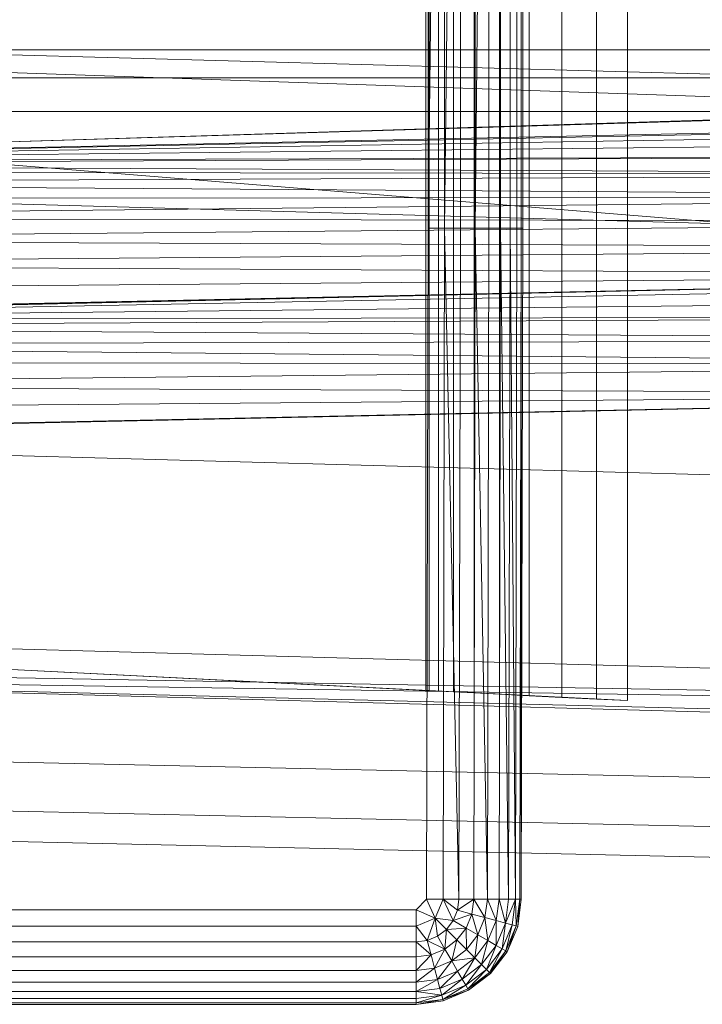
# Model space of a CAD drawing. Header units: metres. Extents: x 397.7 to 427.5, y 12.7 to 28.4.
# Tile 52 of 142: x 407.6477 to 407.7428, y 26.1113 to 26.2484. Entities that reach past the tile are written whole.
import ezdxf

# ---------------------------------------------------------------- set-up
doc = ezdxf.new("R2010")
doc.units = ezdxf.units.M
doc.layers.add('A-DETL-____-MBND', color=7, linetype='Continuous', lineweight=18)

# ---------------------------------------------------------------- blocks, each defined once
blk = doc.blocks.new('Family - Inodor P2-153200-05_CLI_AIRE_P2')
at = {"layer": 'A-DETL-____-MBND', "color": 253, "true_color": 0xaaaaaa}
for p, q in [((0.16489, 0.38826), (0.16489, 0.01465)), ((0.16489, 0.38826), (0.16489, 0.01465)), ((0.17052, 0.36194), (0.17052, 0.04274)), ((0.17536, 0.36218), (0.17536, 0.04249)), ((0.17966, 0.04228), (0.17966, 0.3624)), ((0.15161, 0.36098), (0.15161, 0.0437)), ((0.15205, 0.361), (0.15205, 0.04368)), ((0.15334, 0.36106), (0.15334, 0.04361)), ((0.15546, 0.36117), (0.15546, 0.04351)), ((0.15833, 0.36132), (0.15833, 0.04336)), ((0.16188, 0.3615), (0.16187, 0.04318)), ((0.16598, 0.36171), (0.16598, 0.04297)), ((0.15191, 0.10805), (0.15191, 0.29485)), ((0.15191, 0.29485), (0.15191, 0.10805)), ((0.15419, 0.29485), (0.15191, 0.10805)), ((0.15191, 0.10805), (0.15191, 0.29485)), ((0.15191, 0.10805), (0.15419, 0.29485)), ((0.15419, 0.10805), (0.15419, 0.29485)), ((0.15641, 0.29485), (0.15419, 0.10805)), ((0.15419, 0.10805), (0.15419, 0.29485)), ((0.15419, 0.10805), (0.15419, 0.29485)), ((0.15419, 0.10805), (0.15641, 0.29485)), ((0.15641, 0.10805), (0.15641, 0.29485)), ((0.15641, 0.10805), (0.15641, 0.29485)), ((0.15641, 0.10805), (0.15641, 0.29485)), ((0.15849, 0.10805), (0.15849, 0.29485)), ((0.15849, 0.29485), (0.15849, 0.10805)), ((0.16037, 0.29485), (0.15849, 0.10805)), ((0.15849, 0.10805), (0.15849, 0.29485)), ((0.15849, 0.10805), (0.16037, 0.29485)), ((0.16037, 0.10805), (0.16037, 0.29485)), ((0.16037, 0.10805), (0.16037, 0.29485)), ((0.16037, 0.10805), (0.16037, 0.29485)), ((0.162, 0.10805), (0.162, 0.29485)), ((0.162, 0.29485), (0.162, 0.10805)), ((0.162, 0.10805), (0.162, 0.29485)), ((0.16332, 0.10805), (0.16332, 0.29485)), ((0.16332, 0.29485), (0.16332, 0.10805)), ((0.16332, 0.10805), (0.16332, 0.29485)), ((0.16429, 0.10805), (0.16429, 0.29485)), ((0.16429, 0.29485), (0.16429, 0.10805)), ((0.16429, 0.10805), (0.16429, 0.29485)), ((0.16489, 0.10805), (0.16489, 0.29485)), ((0.16489, 0.29485), (0.16489, 0.10805)), ((0.16489, 0.10805), (0.16489, 0.29485)), ((0.16509, 0.29485), (0.16509, 0.10805)), ((0.16509, 0.29485), (0.16509, 0.10805)), ((0.51095, 0.12067), (0.00127, 0.13475)), ((0.52327, 0.1334), (0.00127, 0.11723)), ((0.00187, 0.11726), (0.52327, 0.1334)), ((0.00187, 0.11726), (0.52327, 0.1334)), ((0.28176, 0.13288), (0.00186, 0.13288)), ((0.28176, 0.13288), (0.00186, 0.13288)), ((0.28176, 0.12326), (0.00186, 0.13288)), ((0.28176, 0.12326), (0.00186, 0.13288)), ((0.00186, 0.13288), (0.28176, 0.13288)), ((0.28176, 0.13288), (0.00186, 0.13288)), ((0.00187, 0.11726), (0.51154, 0.13288)), ((0.00187, 0.11726), (0.51154, 0.13288)), ((0.00186, 0.12899), (0.28176, 0.12899)), ((0.28176, 0.12899), (0.00186, 0.12899)), ((0.00186, 0.12431), (0.28176, 0.12431)), ((0.28176, 0.12431), (0.00186, 0.12431)), ((0.28175, 0.10165), (0.00186, 0.12431)), ((0.28175, 0.10165), (0.00186, 0.12431)), ((0.00187, 0.11726), (0.28176, 0.12326)), ((0.00187, 0.11726), (0.28176, 0.12326)), ((0.28176, 0.12326), (0.00187, 0.11726)), ((0.00187, 0.11726), (0.28176, 0.12326)), ((0.28176, 0.12295), (0.00187, 0.11726)), ((0.00187, 0.11726), (0.28176, 0.12295)), ((0.28176, 0.12197), (0.00187, 0.11726)), ((0.00187, 0.11726), (0.28176, 0.12197)), ((0.28176, 0.12037), (0.00187, 0.11726)), ((0.00187, 0.11726), (0.28176, 0.12037)), ((0.28176, 0.11819), (0.00187, 0.11726)), ((0.00187, 0.11694), (0.28176, 0.11819)), ((0.00187, 0.11726), (0.28176, 0.11819)), ((0.00187, 0.11694), (0.28176, 0.11819)), ((0.28176, 0.11552), (0.00187, 0.11694)), ((0.28176, 0.11552), (0.00187, 0.11694)), ((0.28176, 0.11552), (0.00187, 0.11596)), ((0.28176, 0.11552), (0.00187, 0.11596)), ((0.28176, 0.11552), (0.00187, 0.11436)), ((0.00187, 0.11436), (0.28176, 0.11552)), ((0.51095, 0.09991), (0.00127, 0.11399)), ((0.28176, 0.11242), (0.00187, 0.11436)), ((0.28176, 0.11242), (0.00187, 0.11436)), ((0.28176, 0.11242), (0.00187, 0.11219)), ((0.00187, 0.10951), (0.28176, 0.11242)), ((0.00187, 0.11219), (0.28176, 0.11242)), ((0.00187, 0.10951), (0.28176, 0.11242)), ((0.28176, 0.10898), (0.00187, 0.10951)), ((0.28176, 0.10898), (0.00187, 0.10951)), ((0.28176, 0.10898), (0.00187, 0.10641)), ((0.00187, 0.10641), (0.28176, 0.10898)), ((0.15171, 0.01465), (0.15191, 0.10805)), ((0.15191, 0.10805), (0.15171, 0.01465)), ((0.15191, 0.10805), (0.15171, 0.01465)), ((0.15419, 0.10805), (0.15191, 0.10805)), ((0.15419, 0.10805), (0.15191, 0.10805)), ((0.15419, 0.10805), (0.15399, 0.01465)), ((0.15419, 0.10805), (0.15399, 0.01465)), ((0.15399, 0.01465), (0.15419, 0.10805)), ((0.15641, 0.10805), (0.15419, 0.10805)), ((0.15641, 0.10805), (0.15419, 0.10805)), ((0.15621, 0.01465), (0.15419, 0.10805)), ((0.15621, 0.01465), (0.15419, 0.10805)), ((0.15641, 0.10805), (0.15621, 0.01465)), ((0.15641, 0.10805), (0.15621, 0.01465)), ((0.15641, 0.10805), (0.15621, 0.01465)), ((0.15641, 0.10805), (0.15849, 0.10805)), ((0.15849, 0.10805), (0.15641, 0.10805)), ((0.15849, 0.10805), (0.15829, 0.01465)), ((0.15849, 0.10805), (0.15829, 0.01465)), ((0.15829, 0.01465), (0.15849, 0.10805)), ((0.16037, 0.10805), (0.15849, 0.10805)), ((0.16037, 0.10805), (0.15849, 0.10805)), ((0.16017, 0.01465), (0.15849, 0.10805)), ((0.16017, 0.01465), (0.15849, 0.10805)), ((0.16037, 0.10805), (0.16017, 0.01465)), ((0.16037, 0.10805), (0.16017, 0.01465)), ((0.16037, 0.10805), (0.16017, 0.01465)), ((0.16037, 0.10805), (0.162, 0.10805)), ((0.162, 0.10805), (0.16037, 0.10805)), ((0.162, 0.10805), (0.1618, 0.01465)), ((0.162, 0.10805), (0.1618, 0.01465)), ((0.1618, 0.01465), (0.162, 0.10805)), ((0.16332, 0.10805), (0.162, 0.10805)), ((0.162, 0.10805), (0.16332, 0.10805)), ((0.16332, 0.10805), (0.162, 0.10805)), ((0.16312, 0.01465), (0.162, 0.10805)), ((0.16312, 0.01465), (0.162, 0.10805)), ((0.16332, 0.10805), (0.16312, 0.01465)), ((0.16332, 0.10805), (0.16312, 0.01465)), ((0.16312, 0.01465), (0.16332, 0.10805)), ((0.16429, 0.10805), (0.16332, 0.10805)), ((0.16332, 0.10805), (0.16429, 0.10805)), ((0.16429, 0.10805), (0.16332, 0.10805)), ((0.16409, 0.01465), (0.16332, 0.10805)), ((0.16409, 0.01465), (0.16332, 0.10805)), ((0.16429, 0.10805), (0.16409, 0.01465)), ((0.16429, 0.10805), (0.16409, 0.01465)), ((0.16429, 0.10805), (0.16409, 0.01465)), ((0.16489, 0.10805), (0.16429, 0.10805)), ((0.16429, 0.10805), (0.16489, 0.10805)), ((0.16489, 0.10805), (0.16429, 0.10805)), ((0.16489, 0.10805), (0.16469, 0.01465)), ((0.16489, 0.10805), (0.16469, 0.01465)), ((0.16469, 0.01465), (0.16489, 0.10805)), ((0.16509, 0.10805), (0.16489, 0.10805)), ((0.16509, 0.10805), (0.16489, 0.01465)), ((0.16489, 0.10805), (0.16509, 0.10805)), ((0.16509, 0.10805), (0.16489, 0.01465)), ((0.16509, 0.10805), (0.16489, 0.10805)), ((0.16489, 0.01465), (0.16489, 0.10805)), ((0.16489, 0.01465), (0.16489, 0.10805)), ((0.28176, 0.10533), (0.00187, 0.10641)), ((0.28176, 0.10533), (0.00187, 0.10641)), ((0.28176, 0.10533), (0.00187, 0.10298)), ((0.00187, 0.10298), (0.28176, 0.10533)), ((0.28176, 0.10156), (0.00187, 0.10298)), ((0.28176, 0.10156), (0.00187, 0.10298)), ((0.28176, 0.10156), (0.00127, 0.09542)), ((0.28176, 0.10156), (0.00187, 0.09932)), ((0.00187, 0.09555), (0.28176, 0.10156)), ((0.00187, 0.09932), (0.28176, 0.10156)), ((0.00187, 0.09555), (0.28176, 0.10156)), ((0.28175, 0.10165), (0.00192, 0.09531)), ((0.00192, 0.09531), (0.28175, 0.10165)), ((0.28181, 0.10065), (0.00192, 0.09531)), ((0.00192, 0.09531), (0.28181, 0.10065)), ((0.28181, 0.0982), (0.00192, 0.09531)), ((0.00192, 0.09531), (0.28181, 0.0982)), ((0.28181, 0.09576), (0.00192, 0.09531)), ((0.00192, 0.09431), (0.28181, 0.09576)), ((0.00192, 0.09531), (0.28181, 0.09576)), ((0.00192, 0.09431), (0.28181, 0.09576)), ((0.28181, 0.09248), (0.00192, 0.09431)), ((0.28181, 0.09248), (0.00192, 0.09431)), ((0.28181, 0.09248), (0.00192, 0.09185)), ((0.00192, 0.09185), (0.28181, 0.09248)), ((0.28181, 0.08906), (0.00192, 0.09185)), ((0.28181, 0.08906), (0.00192, 0.09185)), ((0.28181, 0.08906), (0.00192, 0.08942)), ((0.28181, 0.08906), (0.00192, 0.08942)), ((0.28181, 0.08906), (0.00192, 0.08614)), ((0.00192, 0.08614), (0.28181, 0.08906)), ((0.28181, 0.08497), (0.00192, 0.08614)), ((0.28181, 0.08497), (0.00192, 0.08614)), ((0.28181, 0.08497), (0.00127, 0.07882)), ((0.28181, 0.08497), (0.00192, 0.08272)), ((0.00192, 0.07896), (0.28181, 0.08497)), ((0.00192, 0.08272), (0.28181, 0.08497)), ((0.00192, 0.07896), (0.28181, 0.08497)), ((0.51095, 0.06488), (0.00127, 0.07896)), ((0.51095, 0.03799), (0.00127, 0.05207)), ((0.01521, 0.05064), (0.15161, 0.0437)), ((0.17966, 0.04228), (0.01521, 0.05064)), ((0.51095, 0.03799), (0.00127, 0.04712)), ((0.51095, 0.03799), (0.00127, 0.04594)), ((0.51095, 0.03305), (0.00127, 0.04594)), ((0.51095, 0.03186), (0.00127, 0.04594)), ((0.15161, 0.0437), (0.15205, 0.04368)), ((0.15205, 0.04368), (0.15334, 0.04361)), ((0.15334, 0.04361), (0.15546, 0.04351)), ((0.15546, 0.04351), (0.15833, 0.04336)), ((0.15833, 0.04336), (0.16187, 0.04318)), ((0.16187, 0.04318), (0.16598, 0.04297)), ((0.16598, 0.04297), (0.17052, 0.04274)), ((0.17052, 0.04274), (0.17536, 0.04249)), ((0.17536, 0.04249), (0.17966, 0.04228)), ((0.00056, 0.03582), (0.31998, 0.0287)), ((0.00056, 0.03582), (0.31998, 0.0287)), ((0.00022, 0.02899), (0.31971, 0.02187)), ((0.00022, 0.02899), (0.31971, 0.02187)), ((0, 0.02477), (0.31954, 0.01764)), ((0, 0.02477), (0.31954, 0.01764)), ((0.15171, 0.01465), (0.15024, 0.01318)), ((0.15171, 0.01465), (0.15024, 0.01318)), ((0.15024, 0.01318), (0.15171, 0.01465)), ((0.15399, 0.01465), (0.15171, 0.01465)), ((0.15289, 0.012), (0.15171, 0.01465)), ((0.15399, 0.01465), (0.15171, 0.01465)), ((0.15289, 0.012), (0.15171, 0.01465)), ((0.15399, 0.01465), (0.15289, 0.012)), ((0.15289, 0.012), (0.15399, 0.01465)), ((0.15621, 0.01465), (0.15399, 0.01465)), ((0.156, 0.01311), (0.15399, 0.01465)), ((0.15621, 0.01465), (0.15399, 0.01465)), ((0.156, 0.01311), (0.15399, 0.01465)), ((0.15399, 0.01465), (0.15621, 0.01465)), ((0.156, 0.01311), (0.15399, 0.01465)), ((0.15541, 0.01167), (0.15399, 0.01465)), ((0.15541, 0.01167), (0.15399, 0.01465)), ((0.15621, 0.01465), (0.156, 0.01311)), ((0.15829, 0.01465), (0.156, 0.01311)), ((0.156, 0.01311), (0.15621, 0.01465)), ((0.156, 0.01311), (0.15621, 0.01465)), ((0.156, 0.01311), (0.15829, 0.01465)), ((0.15829, 0.01465), (0.15621, 0.01465)), ((0.15829, 0.01465), (0.15621, 0.01465)), ((0.15829, 0.01465), (0.15621, 0.01465)), ((0.15829, 0.01465), (0.15801, 0.01257)), ((0.15801, 0.01257), (0.15829, 0.01465)), ((0.15801, 0.01257), (0.15829, 0.01465)), ((0.16017, 0.01465), (0.15829, 0.01465)), ((0.16017, 0.01465), (0.15829, 0.01465)), ((0.16017, 0.01465), (0.15829, 0.01465)), ((0.15983, 0.01208), (0.15829, 0.01465)), ((0.15983, 0.01208), (0.15829, 0.01465)), ((0.16017, 0.01465), (0.15983, 0.01208)), ((0.16017, 0.01465), (0.15983, 0.01208)), ((0.15983, 0.01208), (0.16017, 0.01465)), ((0.1618, 0.01465), (0.16017, 0.01465)), ((0.1618, 0.01465), (0.16017, 0.01465)), ((0.1618, 0.01465), (0.16017, 0.01465)), ((0.1614, 0.01166), (0.16017, 0.01465)), ((0.1614, 0.01166), (0.16017, 0.01465)), ((0.1618, 0.01465), (0.1614, 0.01166)), ((0.1618, 0.01465), (0.1614, 0.01166)), ((0.1614, 0.01166), (0.1618, 0.01465)), ((0.16312, 0.01465), (0.1618, 0.01465)), ((0.16312, 0.01465), (0.1618, 0.01465)), ((0.16312, 0.01465), (0.1618, 0.01465)), ((0.16268, 0.01132), (0.1618, 0.01465)), ((0.16268, 0.01132), (0.1618, 0.01465)), ((0.16312, 0.01465), (0.16268, 0.01132)), ((0.16312, 0.01465), (0.16268, 0.01132)), ((0.16409, 0.01465), (0.16268, 0.01132)), ((0.16268, 0.01132), (0.16312, 0.01465)), ((0.16268, 0.01132), (0.16409, 0.01465)), ((0.16409, 0.01465), (0.16312, 0.01465)), ((0.16409, 0.01465), (0.16312, 0.01465)), ((0.16409, 0.01465), (0.16312, 0.01465)), ((0.16409, 0.01465), (0.16362, 0.01106)), ((0.16362, 0.01106), (0.16409, 0.01465)), ((0.16362, 0.01106), (0.16409, 0.01465)), ((0.16469, 0.01465), (0.16409, 0.01465)), ((0.16469, 0.01465), (0.16409, 0.01465)), ((0.16469, 0.01465), (0.16409, 0.01465)), ((0.16419, 0.01091), (0.16409, 0.01465)), ((0.16419, 0.01091), (0.16409, 0.01465)), ((0.16469, 0.01465), (0.16419, 0.01091)), ((0.16469, 0.01465), (0.16419, 0.01091)), ((0.16419, 0.01091), (0.16469, 0.01465)), ((0.16489, 0.01465), (0.16439, 0.01086)), ((0.16489, 0.01465), (0.16439, 0.01086)), ((0.16489, 0.01465), (0.16439, 0.01086)), ((0.16489, 0.01465), (0.16439, 0.01086)), ((0.16439, 0.01086), (0.16469, 0.01465)), ((0.16439, 0.01086), (0.16469, 0.01465)), ((0.16489, 0.01465), (0.16469, 0.01465)), ((0.16489, 0.01465), (0.16469, 0.01465)), ((0.16489, 0.01465), (0.16469, 0.01465)), ((0.15024, 0.01318), (0.01521, 0.01318)), ((0.01521, 0.01318), (0.15024, 0.01318)), ((0.15024, 0.01318), (0.01521, 0.01318)), ((0.15289, 0.012), (0.15024, 0.01318)), ((0.15024, 0.0109), (0.15024, 0.01318)), ((0.15289, 0.012), (0.15024, 0.01318)), ((0.15024, 0.01318), (0.15024, 0.0109)), ((0.156, 0.01311), (0.15541, 0.01167)), ((0.156, 0.01311), (0.15541, 0.01167)), ((0.15541, 0.01167), (0.156, 0.01311)), ((0.15801, 0.01257), (0.15541, 0.01167)), ((0.15541, 0.01167), (0.15801, 0.01257)), ((0.15801, 0.01257), (0.156, 0.01311)), ((0.15801, 0.01257), (0.156, 0.01311)), ((0.15801, 0.01257), (0.156, 0.01311)), ((0.15801, 0.01257), (0.15721, 0.01062)), ((0.15721, 0.01062), (0.15801, 0.01257)), ((0.15721, 0.01062), (0.15801, 0.01257)), ((0.15983, 0.01208), (0.15801, 0.01257)), ((0.15983, 0.01208), (0.15801, 0.01257)), ((0.15983, 0.01208), (0.15801, 0.01257)), ((0.15884, 0.00968), (0.15801, 0.01257)), ((0.15884, 0.00968), (0.15801, 0.01257)), ((0.15289, 0.012), (0.15024, 0.0109)), ((0.15024, 0.0109), (0.15289, 0.012)), ((0.15178, 0.00888), (0.15289, 0.012)), ((0.15178, 0.00888), (0.15289, 0.012)), ((0.15541, 0.01167), (0.15289, 0.012)), ((0.15446, 0.01043), (0.15289, 0.012)), ((0.15322, 0.00948), (0.15289, 0.012)), ((0.15541, 0.01167), (0.15289, 0.012)), ((0.15541, 0.01167), (0.15289, 0.012)), ((0.15446, 0.01043), (0.15289, 0.012)), ((0.15446, 0.01043), (0.15289, 0.012)), ((0.15322, 0.00948), (0.15289, 0.012)), ((0.15322, 0.00948), (0.15289, 0.012)), ((0.15541, 0.01167), (0.15446, 0.01043)), ((0.15541, 0.01167), (0.15446, 0.01043)), ((0.15446, 0.01043), (0.15541, 0.01167)), ((0.15721, 0.01062), (0.15541, 0.01167)), ((0.15721, 0.01062), (0.15541, 0.01167)), ((0.15721, 0.01062), (0.15541, 0.01167)), ((0.15983, 0.01208), (0.15884, 0.00968)), ((0.15983, 0.01208), (0.15884, 0.00968)), ((0.15884, 0.00968), (0.15983, 0.01208)), ((0.1614, 0.01166), (0.15983, 0.01208)), ((0.1614, 0.01166), (0.15983, 0.01208)), ((0.1614, 0.01166), (0.15983, 0.01208)), ((0.16025, 0.00887), (0.15983, 0.01208)), ((0.16025, 0.00887), (0.15983, 0.01208)), ((0.1614, 0.01166), (0.16025, 0.00887)), ((0.1614, 0.01166), (0.16025, 0.00887)), ((0.16025, 0.00887), (0.1614, 0.01166)), ((0.16139, 0.00821), (0.1614, 0.01166)), ((0.16139, 0.00821), (0.1614, 0.01166)), ((0.16268, 0.01132), (0.16139, 0.00821)), ((0.16268, 0.01132), (0.16139, 0.00821)), ((0.16139, 0.00821), (0.16268, 0.01132)), ((0.16268, 0.01132), (0.1614, 0.01166)), ((0.16268, 0.01132), (0.1614, 0.01166)), ((0.16268, 0.01132), (0.1614, 0.01166)), ((0.16223, 0.00772), (0.16268, 0.01132)), ((0.16223, 0.00772), (0.16268, 0.01132)), ((0.16362, 0.01106), (0.16223, 0.00772)), ((0.16362, 0.01106), (0.16223, 0.00772)), ((0.16223, 0.00772), (0.16362, 0.01106)), ((0.16362, 0.01106), (0.16268, 0.01132)), ((0.16362, 0.01106), (0.16268, 0.01132)), ((0.16362, 0.01106), (0.16268, 0.01132)), ((0.16275, 0.00743), (0.16362, 0.01106)), ((0.16275, 0.00743), (0.16362, 0.01106)), ((0.16419, 0.01091), (0.16362, 0.01106)), ((0.16419, 0.01091), (0.16362, 0.01106)), ((0.16419, 0.01091), (0.16362, 0.01106)), ((0.15024, 0.0109), (0.01521, 0.0109)), ((0.01521, 0.0109), (0.15024, 0.0109)), ((0.15024, 0.0109), (0.01521, 0.0109)), ((0.15178, 0.00888), (0.15024, 0.0109)), ((0.15024, 0.00868), (0.15024, 0.0109)), ((0.15178, 0.00888), (0.15024, 0.0109)), ((0.15178, 0.00888), (0.15024, 0.0109)), ((0.15024, 0.00868), (0.15024, 0.0109)), ((0.15024, 0.0109), (0.15024, 0.00868)), ((0.15446, 0.01043), (0.15322, 0.00948)), ((0.15446, 0.01043), (0.15322, 0.00948)), ((0.15322, 0.00948), (0.15446, 0.01043)), ((0.15426, 0.00768), (0.15446, 0.01043)), ((0.15426, 0.00768), (0.15446, 0.01043)), ((0.15721, 0.01062), (0.15446, 0.01043)), ((0.15446, 0.01043), (0.15721, 0.01062)), ((0.15593, 0.00896), (0.15446, 0.01043)), ((0.15593, 0.00896), (0.15446, 0.01043)), ((0.15593, 0.00896), (0.15446, 0.01043)), ((0.15721, 0.01062), (0.15593, 0.00896)), ((0.15593, 0.00896), (0.15721, 0.01062)), ((0.15593, 0.00896), (0.15721, 0.01062)), ((0.15884, 0.00968), (0.15721, 0.01062)), ((0.15884, 0.00968), (0.15721, 0.01062)), ((0.15884, 0.00968), (0.15721, 0.01062)), ((0.15726, 0.00763), (0.15721, 0.01062)), ((0.15726, 0.00763), (0.15721, 0.01062)), ((0.15884, 0.00968), (0.15726, 0.00763)), ((0.15884, 0.00968), (0.15726, 0.00763)), ((0.15726, 0.00763), (0.15884, 0.00968)), ((0.15841, 0.00648), (0.15884, 0.00968)), ((0.15841, 0.00648), (0.15884, 0.00968)), ((0.16025, 0.00887), (0.15884, 0.00968)), ((0.16025, 0.00887), (0.15884, 0.00968)), ((0.16025, 0.00887), (0.15884, 0.00968)), ((0.16419, 0.01091), (0.16275, 0.00743)), ((0.16419, 0.01091), (0.16275, 0.00743)), ((0.16275, 0.00743), (0.16419, 0.01091)), ((0.16292, 0.00733), (0.16419, 0.01091)), ((0.16292, 0.00733), (0.16419, 0.01091)), ((0.16439, 0.01086), (0.16292, 0.00733)), ((0.16439, 0.01086), (0.16292, 0.00733)), ((0.16439, 0.01086), (0.16292, 0.00733)), ((0.16439, 0.01086), (0.16292, 0.00733)), ((0.16439, 0.01086), (0.16419, 0.01091)), ((0.16439, 0.01086), (0.16419, 0.01091)), ((0.16439, 0.01086), (0.16419, 0.01091)), ((0.15024, 0.00868), (0.01521, 0.00868)), ((0.01521, 0.00868), (0.15024, 0.00868)), ((0.15024, 0.00868), (0.01521, 0.00868)), ((0.15178, 0.00888), (0.15024, 0.00868)), ((0.15178, 0.00888), (0.15024, 0.00868)), ((0.15024, 0.00868), (0.15178, 0.00888)), ((0.15024, 0.0066), (0.15024, 0.00868)), ((0.15232, 0.00687), (0.15024, 0.00868)), ((0.15024, 0.00868), (0.15024, 0.0066)), ((0.15232, 0.00687), (0.15024, 0.00868)), ((0.15024, 0.0066), (0.15024, 0.00868)), ((0.15322, 0.00948), (0.15178, 0.00888)), ((0.15322, 0.00948), (0.15178, 0.00888)), ((0.15178, 0.00888), (0.15322, 0.00948)), ((0.15178, 0.00888), (0.15232, 0.00687)), ((0.15426, 0.00768), (0.15178, 0.00888)), ((0.15232, 0.00687), (0.15178, 0.00888)), ((0.15426, 0.00768), (0.15178, 0.00888)), ((0.15232, 0.00687), (0.15178, 0.00888)), ((0.15426, 0.00768), (0.15322, 0.00948)), ((0.15426, 0.00768), (0.15322, 0.00948)), ((0.15426, 0.00768), (0.15322, 0.00948)), ((0.15593, 0.00896), (0.15426, 0.00768)), ((0.15593, 0.00896), (0.15426, 0.00768)), ((0.15426, 0.00768), (0.15593, 0.00896)), ((0.1552, 0.00605), (0.15593, 0.00896)), ((0.1552, 0.00605), (0.15593, 0.00896)), ((0.15726, 0.00763), (0.15593, 0.00896)), ((0.15726, 0.00763), (0.15593, 0.00896)), ((0.15726, 0.00763), (0.15593, 0.00896)), ((0.16025, 0.00887), (0.15841, 0.00648)), ((0.16025, 0.00887), (0.15841, 0.00648)), ((0.15841, 0.00648), (0.16025, 0.00887)), ((0.15935, 0.00554), (0.16025, 0.00887)), ((0.15935, 0.00554), (0.16025, 0.00887)), ((0.16139, 0.00821), (0.16025, 0.00887)), ((0.16139, 0.00821), (0.16025, 0.00887)), ((0.16139, 0.00821), (0.16025, 0.00887)), ((0.15232, 0.00687), (0.15024, 0.0066)), ((0.15232, 0.00687), (0.15024, 0.0066)), ((0.15024, 0.00472), (0.15232, 0.00687)), ((0.15024, 0.0066), (0.15232, 0.00687)), ((0.15024, 0.00472), (0.15232, 0.00687)), ((0.15426, 0.00768), (0.15232, 0.00687)), ((0.15426, 0.00768), (0.15232, 0.00687)), ((0.15232, 0.00687), (0.15426, 0.00768)), ((0.15281, 0.00505), (0.15232, 0.00687)), ((0.15281, 0.00505), (0.15232, 0.00687)), ((0.15281, 0.00505), (0.15232, 0.00687)), ((0.15281, 0.00505), (0.15426, 0.00768)), ((0.15281, 0.00505), (0.15426, 0.00768)), ((0.1552, 0.00605), (0.15426, 0.00768)), ((0.1552, 0.00605), (0.15426, 0.00768)), ((0.1552, 0.00605), (0.15426, 0.00768)), ((0.15726, 0.00763), (0.1552, 0.00605)), ((0.15726, 0.00763), (0.1552, 0.00605)), ((0.1552, 0.00605), (0.15726, 0.00763)), ((0.15841, 0.00648), (0.15726, 0.00763)), ((0.15841, 0.00648), (0.15726, 0.00763)), ((0.15841, 0.00648), (0.15726, 0.00763)), ((0.16139, 0.00821), (0.15935, 0.00554)), ((0.16139, 0.00821), (0.15935, 0.00554)), ((0.15935, 0.00554), (0.16139, 0.00821)), ((0.16003, 0.00485), (0.16139, 0.00821)), ((0.16003, 0.00485), (0.16139, 0.00821)), ((0.16223, 0.00772), (0.16003, 0.00485)), ((0.16223, 0.00772), (0.16003, 0.00485)), ((0.16003, 0.00485), (0.16223, 0.00772)), ((0.16045, 0.00443), (0.16223, 0.00772)), ((0.16045, 0.00443), (0.16223, 0.00772)), ((0.16275, 0.00743), (0.16045, 0.00443)), ((0.16275, 0.00743), (0.16045, 0.00443)), ((0.16045, 0.00443), (0.16275, 0.00743)), ((0.1606, 0.00429), (0.16275, 0.00743)), ((0.1606, 0.00429), (0.16275, 0.00743)), ((0.16292, 0.00733), (0.1606, 0.00429)), ((0.16292, 0.00733), (0.1606, 0.00429)), ((0.16292, 0.00733), (0.1606, 0.00429)), ((0.16292, 0.00733), (0.1606, 0.00429)), ((0.16223, 0.00772), (0.16139, 0.00821)), ((0.16223, 0.00772), (0.16139, 0.00821)), ((0.16223, 0.00772), (0.16139, 0.00821)), ((0.16275, 0.00743), (0.16223, 0.00772)), ((0.16275, 0.00743), (0.16223, 0.00772)), ((0.16275, 0.00743), (0.16223, 0.00772)), ((0.16292, 0.00733), (0.16275, 0.00743)), ((0.16292, 0.00733), (0.16275, 0.00743)), ((0.16292, 0.00733), (0.16275, 0.00743)), ((0.15024, 0.0066), (0.01521, 0.0066)), ((0.01521, 0.0066), (0.15024, 0.0066)), ((0.15024, 0.0066), (0.01521, 0.0066)), ((0.15024, 0.00472), (0.15024, 0.0066)), ((0.15024, 0.00472), (0.15024, 0.0066)), ((0.15024, 0.0066), (0.15024, 0.00472)), ((0.1552, 0.00605), (0.15281, 0.00505)), ((0.1552, 0.00605), (0.15281, 0.00505)), ((0.15281, 0.00505), (0.1552, 0.00605)), ((0.15323, 0.00348), (0.1552, 0.00605)), ((0.15323, 0.00348), (0.1552, 0.00605)), ((0.15841, 0.00648), (0.1552, 0.00605)), ((0.1552, 0.00605), (0.15841, 0.00648)), ((0.15602, 0.00464), (0.1552, 0.00605)), ((0.15602, 0.00464), (0.1552, 0.00605)), ((0.15602, 0.00464), (0.1552, 0.00605)), ((0.15841, 0.00648), (0.15602, 0.00464)), ((0.15602, 0.00464), (0.15841, 0.00648)), ((0.15602, 0.00464), (0.15841, 0.00648)), ((0.15668, 0.0035), (0.15841, 0.00648)), ((0.15668, 0.0035), (0.15841, 0.00648)), ((0.15935, 0.00554), (0.15668, 0.0035)), ((0.15935, 0.00554), (0.15668, 0.0035)), ((0.15668, 0.0035), (0.15935, 0.00554)), ((0.15716, 0.00265), (0.15935, 0.00554)), ((0.15716, 0.00265), (0.15935, 0.00554)), ((0.15935, 0.00554), (0.15841, 0.00648)), ((0.15935, 0.00554), (0.15841, 0.00648)), ((0.15935, 0.00554), (0.15841, 0.00648)), ((0.16003, 0.00485), (0.15935, 0.00554)), ((0.16003, 0.00485), (0.15935, 0.00554)), ((0.16003, 0.00485), (0.15935, 0.00554)), ((0.15024, 0.00472), (0.01521, 0.00472)), ((0.01521, 0.00472), (0.15024, 0.00472)), ((0.15024, 0.00472), (0.01521, 0.00472)), ((0.15281, 0.00505), (0.15024, 0.00472)), ((0.15281, 0.00505), (0.15024, 0.00472)), ((0.15024, 0.00309), (0.15281, 0.00505)), ((0.15024, 0.00472), (0.15281, 0.00505)), ((0.15024, 0.00309), (0.15281, 0.00505)), ((0.15024, 0.00309), (0.15024, 0.00472)), ((0.15024, 0.00309), (0.15024, 0.00472)), ((0.15024, 0.00472), (0.15024, 0.00309)), ((0.15323, 0.00348), (0.15281, 0.00505)), ((0.15323, 0.00348), (0.15281, 0.00505)), ((0.15323, 0.00348), (0.15281, 0.00505)), ((0.15602, 0.00464), (0.15323, 0.00348)), ((0.15602, 0.00464), (0.15323, 0.00348)), ((0.15323, 0.00348), (0.15602, 0.00464)), ((0.15357, 0.00221), (0.15602, 0.00464)), ((0.15357, 0.00221), (0.15602, 0.00464)), ((0.15668, 0.0035), (0.15602, 0.00464)), ((0.15668, 0.0035), (0.15602, 0.00464)), ((0.15668, 0.0035), (0.15602, 0.00464)), ((0.16003, 0.00485), (0.15716, 0.00265)), ((0.16003, 0.00485), (0.15716, 0.00265)), ((0.15716, 0.00265), (0.16003, 0.00485)), ((0.15746, 0.00214), (0.16003, 0.00485)), ((0.15746, 0.00214), (0.16003, 0.00485)), ((0.16045, 0.00443), (0.15746, 0.00214)), ((0.16045, 0.00443), (0.15746, 0.00214)), ((0.15746, 0.00214), (0.16045, 0.00443)), ((0.1606, 0.00429), (0.15746, 0.00214)), ((0.15746, 0.00214), (0.1606, 0.00429)), ((0.1606, 0.00429), (0.15756, 0.00196)), ((0.1606, 0.00429), (0.15756, 0.00196)), ((0.1606, 0.00429), (0.15756, 0.00196)), ((0.15756, 0.00196), (0.1606, 0.00429)), ((0.16045, 0.00443), (0.16003, 0.00485)), ((0.16045, 0.00443), (0.16003, 0.00485)), ((0.16045, 0.00443), (0.16003, 0.00485)), ((0.1606, 0.00429), (0.16045, 0.00443)), ((0.1606, 0.00429), (0.16045, 0.00443)), ((0.1606, 0.00429), (0.16045, 0.00443)), ((0.15024, 0.00309), (0.01521, 0.00309)), ((0.01521, 0.00309), (0.15024, 0.00309)), ((0.15024, 0.00309), (0.01521, 0.00309)), ((0.15323, 0.00348), (0.15024, 0.00309)), ((0.15323, 0.00348), (0.15024, 0.00309)), ((0.15024, 0.00177), (0.15323, 0.00348)), ((0.15024, 0.00309), (0.15323, 0.00348)), ((0.15024, 0.00177), (0.15323, 0.00348)), ((0.15024, 0.00177), (0.15024, 0.00309)), ((0.15024, 0.00177), (0.15024, 0.00309)), ((0.15024, 0.00309), (0.15024, 0.00177)), ((0.15357, 0.00221), (0.15323, 0.00348)), ((0.15357, 0.00221), (0.15323, 0.00348)), ((0.15357, 0.00221), (0.15323, 0.00348)), ((0.15668, 0.0035), (0.15357, 0.00221)), ((0.15668, 0.0035), (0.15357, 0.00221)), ((0.15357, 0.00221), (0.15668, 0.0035)), ((0.15382, 0.00127), (0.15668, 0.0035)), ((0.15382, 0.00127), (0.15668, 0.0035)), ((0.15716, 0.00265), (0.15668, 0.0035)), ((0.15716, 0.00265), (0.15668, 0.0035)), ((0.15716, 0.00265), (0.15668, 0.0035)), ((0.15024, 0.00177), (0.01521, 0.00177)), ((0.01521, 0.00177), (0.15024, 0.00177)), ((0.15024, 0.00177), (0.01521, 0.00177)), ((0.15357, 0.00221), (0.15024, 0.00177)), ((0.15357, 0.00221), (0.15024, 0.00177)), ((0.15024, 0.00177), (0.15357, 0.00221)), ((0.15024, 0.0008), (0.15024, 0.00177)), ((0.15382, 0.00127), (0.15024, 0.00177)), ((0.15024, 0.00177), (0.15024, 0.0008)), ((0.15382, 0.00127), (0.15024, 0.00177)), ((0.15024, 0.0008), (0.15024, 0.00177)), ((0.15382, 0.00127), (0.15357, 0.00221)), ((0.15382, 0.00127), (0.15357, 0.00221)), ((0.15382, 0.00127), (0.15357, 0.00221)), ((0.15716, 0.00265), (0.15382, 0.00127)), ((0.15716, 0.00265), (0.15382, 0.00127)), ((0.15382, 0.00127), (0.15716, 0.00265)), ((0.15398, 0.00069), (0.15716, 0.00265)), ((0.15398, 0.00069), (0.15716, 0.00265)), ((0.15746, 0.00214), (0.15398, 0.00069)), ((0.15746, 0.00214), (0.15398, 0.00069)), ((0.15398, 0.00069), (0.15746, 0.00214)), ((0.15756, 0.00196), (0.15398, 0.00069)), ((0.15398, 0.00069), (0.15756, 0.00196)), ((0.15756, 0.00196), (0.15403, 0.0005)), ((0.15756, 0.00196), (0.15403, 0.0005)), ((0.15756, 0.00196), (0.15403, 0.0005)), ((0.15403, 0.0005), (0.15756, 0.00196)), ((0.15746, 0.00214), (0.15716, 0.00265)), ((0.15746, 0.00214), (0.15716, 0.00265)), ((0.15746, 0.00214), (0.15716, 0.00265)), ((0.15756, 0.00196), (0.15746, 0.00214)), ((0.15756, 0.00196), (0.15746, 0.00214)), ((0.15756, 0.00196), (0.15746, 0.00214)), ((0.15024, 0.0008), (0.01521, 0.0008)), ((0.01521, 0.0008), (0.15024, 0.0008)), ((0.15024, 0.0008), (0.01521, 0.0008)), ((0.15024, 0.0002), (0.01521, 0.0002)), ((0.01521, 0.0002), (0.15024, 0.0002)), ((0.15024, 0.0002), (0.01521, 0.0002)), ((0.15024, 0), (0.01521, 0)), ((0.15024, 0), (0.01521, 0)), ((0.15024, 0), (0.01521, 0)), ((0.01521, 0), (0.15024, 0)), ((0.15382, 0.00127), (0.15024, 0.0008)), ((0.15382, 0.00127), (0.15024, 0.0008)), ((0.15024, 0.0002), (0.15382, 0.00127)), ((0.15024, 0.0008), (0.15382, 0.00127)), ((0.15024, 0.0002), (0.15382, 0.00127)), ((0.15024, 0.0002), (0.15024, 0.0008)), ((0.15024, 0.0002), (0.15024, 0.0008)), ((0.15024, 0.0008), (0.15024, 0.0002)), ((0.15398, 0.00069), (0.15024, 0.0002)), ((0.15398, 0.00069), (0.15024, 0.0002)), ((0.15024, 0), (0.15398, 0.00069)), ((0.15024, 0), (0.15398, 0.00069)), ((0.15024, 0.0002), (0.15398, 0.00069)), ((0.15403, 0.0005), (0.15024, 0)), ((0.15403, 0.0005), (0.15024, 0)), ((0.15403, 0.0005), (0.15024, 0)), ((0.15403, 0.0005), (0.15024, 0)), ((0.15024, 0), (0.15024, 0.0002)), ((0.15024, 0), (0.15024, 0.0002)), ((0.15024, 0.0002), (0.15024, 0)), ((0.15398, 0.00069), (0.15382, 0.00127)), ((0.15398, 0.00069), (0.15382, 0.00127)), ((0.15398, 0.00069), (0.15382, 0.00127)), ((0.15403, 0.0005), (0.15398, 0.00069)), ((0.15403, 0.0005), (0.15398, 0.00069)), ((0.15403, 0.0005), (0.15398, 0.00069))]:
    blk.add_line(p, q, dxfattribs=at)
blk = doc.blocks.new('LONDR55-XX_ZZ-ARQ-CAA-M3D-Londres55_ifc-1-05_CLI_AIRE_P2')
at = {"layer": 'A-DETL-____-MBND', "color": 253, "lineweight": 18, "true_color": 0xaaaaaa}
blk.add_blockref('Family - Inodor P2-153200-05_CLI_AIRE_P2', (407.55268, 26.11126), dxfattribs=at)

msp = doc.modelspace()

# ---------------------------------------------------------------- block references
at = {"lineweight": 5}
msp.add_blockref('LONDR55-XX_ZZ-ARQ-CAA-M3D-Londres55_ifc-1-05_CLI_AIRE_P2', (0, 0), dxfattribs=at)

doc.saveas('drawing.dxf')
